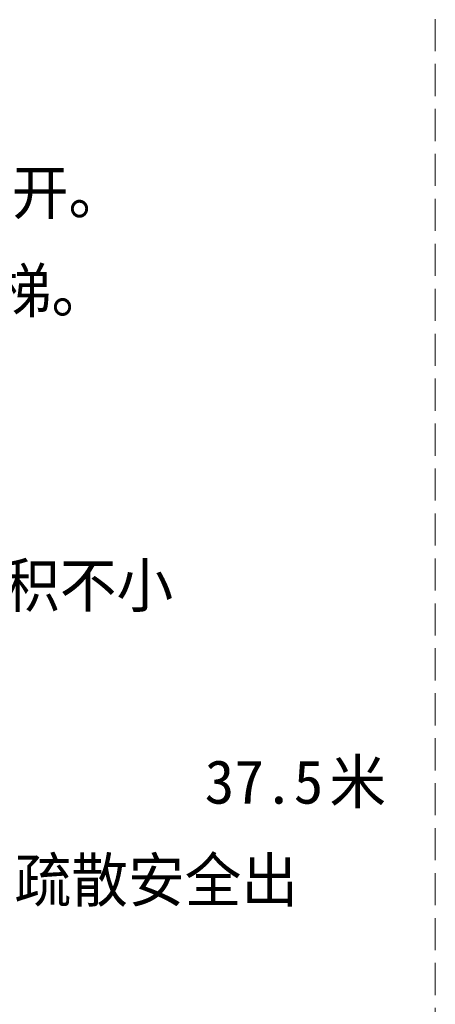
# Model space of a CAD drawing. Extents: x 1109697 to 1467097, y -139975 to 53891.
# Tile 146 of 256: x 1268659 to 1271897, y -66363 to -58696. Entities that reach past the tile are written whole.
import ezdxf

# ---------------------------------------------------------------- set-up
doc = ezdxf.new("R2010")
doc.units = 0
doc.header["$LTSCALE"] = 1000
doc.header["$MEASUREMENT"] = 0
doc.linetypes.add('DASH', pattern=[0.35, 0.25, -0.1])
doc.layers.add('PUB_TEXT', color=7, linetype='Continuous')
doc.layers.add('不打印线', color=254, linetype='DASH', lineweight=0, plot=False)
doc.styles.add('ST', font='txt')

msp = doc.modelspace()

# ---------------------------------------------------------------- linework, layer by layer
at = {"layer": '不打印线'}
msp.add_lwpolyline([(1247697, -19140.9), (1271897, -19140.9), (1271897, -71971.5), (1247697, -71971.5)], close=True, dxfattribs=at)

# ---------------------------------------------------------------- texts
at = {"layer": 'PUB_TEXT', "style": 'ST'}
for s, height, p in [('小时的隔墙和乙级防火门隔开。', 339.873, (1263294.9, -60210.4)), ('部疏散楼梯。', 339.87, (1266697.4, -60975.4)), ('电梯均为消防电梯，数量满足规范要求。两部消防电梯与相邻楼梯共用合用前室，合用前室面积不小', 339.873, (1250413.9, -63270.4)), ('）疏散距离：生产综合楼地上平面功能主要为开敞办公空间，房间内任一点至房门直线距离均小于', 339.873, (1249198.7, -64800.4)), ('37.5', 339.87, (1270100, -64800.4)), ('米', 339.9, (1271072.1, -64800.4)), ('米，位于袋形走道两侧或尽端的房间至疏散安全出', 339.873, (1261107.6, -65565.4))]:
    msp.add_text(s, height=height, dxfattribs=at).set_placement(p)

doc.saveas('drawing.dxf')
